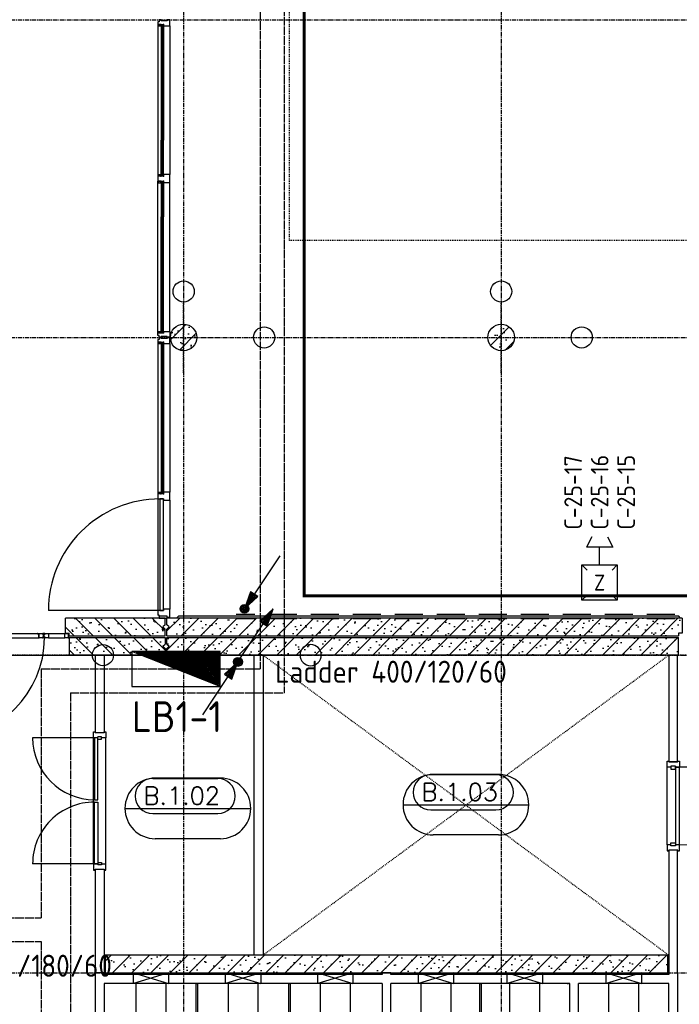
# Model space of a CAD drawing. Extents: x 0 to 1189, y 0 to 841.
# Tile 20 of 33: x 606 to 681, y 285 to 396. Entities that reach past the tile are written whole.
import ezdxf
from ezdxf.enums import TextEntityAlignment as Align

# ---------------------------------------------------------------- set-up
doc = ezdxf.new("R2010")
doc.units = 0
doc.header["$PDSIZE"] = 2
for name, pattern in [('AUSGEZOGEN', [0]), ('B0304', [6, 5, -0.5, 0, -0.5]), ('B0702', [1.171875, 0.78125, -0.390625]), ('DASHDOT', [25.4, 12.7, -6.35, 0, -6.35]), ('DASHEDX2', [1.5, 1, -0.5]), ('E0001', [1, 1, 0]), ('E0003', [4.7625, 3.175, -1.5875])]:
    doc.linetypes.add(name, pattern=pattern)
doc.layers.get('0').update_dxf_attribs({"linetype": 'CONTINUOUS'})
for name, color, linetype in [('AB$1A---_ATTRIB', 9, 'CONTINUOUS'), ('AL$1A---_ALGEMEEN', 9, 'CONTINUOUS'), ('EB63----_OMS', 1, 'CONTINUOUS'), ('EL63----_LICHTINST', 2, 'CONTINUOUS'), ('ET6130--_KANALISATIE', 7, 'CONTINUOUS'), ('GOTEN', 3, 'CONTINUOUS'), ('STRAMIEN', 1, 'CONTINUOUS'), ('VITELCODERING', 1, 'CONTINUOUS'), ('VITELDATA', 2, 'CONTINUOUS')]:
    doc.layers.add(name, color=color, linetype=linetype)
doc.styles.add('ISO', font='ISO')
doc.styles.add('ROMANS', font='romans.shx', dxfattribs={"height": 300})
doc.styles.add('ROMANSCURSIEF', font='romans.shx', dxfattribs={"oblique": 15, "height": 300})
doc.styles.get("Standard").update_dxf_attribs({"font": 'ISO'})
pattern_1 = [(225, (0, 0), (108.6116, -108.6116), []), (197, (0, 0), (-41.26, -127.7242), [0, -130.56, -73.92, 0, -107.52]), (228, (0, 0), (29.465, -129.875), [0, -129.28, 0, -131.84, 0, -106.24]), (251, (0, 0), (76.6585, -107.621), [0, -128, 0, -768, -105.28])]

# ---------------------------------------------------------------- blocks, each defined once
blk = doc.blocks.new('-954P1-KHIC')
at = {"layer": 'AL$1A---_ALGEMEEN', "ltscale": 2}
for p, q in [((-139, -1033.2), (-139, -966.2)), ((-139, -966.2), (-90, -966.2)), ((-49, -966.2), (0, -966.2)), ((0, -966.2), (0, -1033.2)), ((-120.5, -1033.2), (-139, -1033.2)), ((-18.5, -1023.2), (-120.5, -1023.2)), ((-120.5, -1023.2), (-120.5, -1033.2)), ((-18.5, -1033.2), (-18.5, -1023.2)), ((0, -1033.2), (-18.5, -1033.2))]:
    blk.add_line(p, q, dxfattribs=at)
at = {"layer": 'AL$1A---_ALGEMEEN'}
for p, q in [((-49, -949.2), (-90, -949.2)), ((-90, -949.2), (-90, -975.2)), ((-90, -975.2), (-49, -975.2)), ((-49, -949.2), (-49, -975.2))]:
    blk.add_line(p, q, dxfattribs=at)
blk = doc.blocks.new('-P1KHI25')
at = {"layer": 'AL$1A---_ALGEMEEN', "color": 15, "ltscale": 2}
for p, q in [((1525.5, 0), (92.5, 0)), ((1525.5, -139), (92.5, -139))]:
    blk.add_line(p, q, dxfattribs=at)
at = {"layer": 'AL$1A---_ALGEMEEN', "ltscale": 2}
for p, q in [((94.5, -130), (94.5, -831)), ((1523.5, -130), (1523.5, -831))]:
    blk.add_line(p, q, dxfattribs=at)
at = {"layer": 'AL$1A---_ALGEMEEN', "color": 15}
for points in [[(795.5, -130), (795.5, -91), (94.5, -91), (94.5, -130)], [(822.5, -130), (822.5, -91), (1523.5, -91), (1523.5, -130)]]:
    blk.add_lwpolyline(points, close=True, dxfattribs=at)
at = {"layer": 'AL$1A---_ALGEMEEN', "ltscale": 2}
for centre, start, end in [((94.5, -130), 270, 0), ((1523.5, -130), 180, 270)]:
    blk.add_arc(centre, 701, start, end, dxfattribs=at)
at = {"layer": 'AL$1A---_ALGEMEEN', "color": 15, "ltscale": 2, "rotation": 270}
blk.add_blockref('-954P1-KHIC', (1058.7, -139), dxfattribs=at)
at = {"layer": 'AL$1A---_ALGEMEEN', "color": 15, "ltscale": 2, "xscale": -1, "rotation": 89.99999999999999}
blk.add_blockref('-954P1-KHIC', (559.3, -139), dxfattribs=at)
blk = doc.blocks.new('H100017-_871429120740')
at = {"layer": 'AL$1A---_ALGEMEEN'}
for p, q in [((-18, -101), (20, -101)), ((1, -120), (1, -82))]:
    blk.add_line(p, q, dxfattribs=at)
blk.add_lwpolyline([(-300, -430), (-300, 0), (300, 0), (300, -430)], close=True, dxfattribs=at)
blk = doc.blocks.new('-954JH003')
at = {"layer": 'AL$1A---_ALGEMEEN'}
for p, q in [((200, 120), (-200, 0)), ((-200, 120), (200, 0))]:
    blk.add_line(p, q, dxfattribs=at)
blk.add_lwpolyline([(200, 120), (200, 0), (-200, 0), (-200, 120)], close=True, dxfattribs=at)
blk.add_lwpolyline([(168, 0), (168, -452), (-168, -452), (-168, 0)], dxfattribs=at)
blk = doc.blocks.new('-954P-KOZ2')
at = {"layer": 'AL$1A---_ALGEMEEN', "ltscale": 2}
blk.add_line((15, 0), (615, 0), dxfattribs=at)
at = {"layer": 'AL$1A---_ALGEMEEN', "color": 15, "ltscale": 2}
blk.add_lwpolyline([(0, 0), (0, -600), (15, -600), (15, 0)], close=True, dxfattribs=at)
at = {"layer": 'AL$1A---_ALGEMEEN', "ltscale": 2}
blk.add_arc((15, 0), 600, 270, 0, dxfattribs=at)
blk = doc.blocks.new('H100005-_871429120740')
at = {"layer": 'AL$1A---_ALGEMEEN'}
blk.add_lwpolyline([(-170, 0), (170, 0), (0, -360)], close=True, dxfattribs=at)
blk = doc.blocks.new('H100013-_871429120740')
at = {"layer": 'AL$1A---_ALGEMEEN'}
for p, q in [((-18, -101), (20, -101)), ((1, -82), (1, -120))]:
    blk.add_line(p, q, dxfattribs=at)
blk.add_lwpolyline([(-175, 0), (-175, -330), (175, -330), (175, 0)], close=True, dxfattribs=at)
blk = doc.blocks.new('-954P-TOILETB')
at = {"layer": 'AL$1A---_ALGEMEEN', "linetype": 'DASHEDX2', "ltscale": 5}
for p, q in [((-2700, 3800), (1900, 7200)), ((-2700, 7200), (1900, 3800))]:
    blk.add_line(p, q, dxfattribs=at)
at = {"layer": 'AL$1A---_ALGEMEEN', "ltscale": 2}
for p, q in [((2000, 7200), (1900, 7200)), ((1900, 7200), (1900, 5991)), ((2000, 5991), (2000, 7200)), ((1900, 5991), (2000, 5991)), ((1900, 4992), (1900, 3580)), ((1900, 4992), (2000, 4992)), ((2000, 3600), (2000, 4992)), ((-4600, -1275), (-4600, 3600)), ((-4500, 3600), (-4500, 3580)), ((-1350, 3580), (-4500, 3580)), ((-1350, 3600), (-1350, 3580)), ((-1250, 3600), (-1350, 3600)), ((-1250, 3580), (-1250, 3600)), ((1900, 3580), (-1250, 3580)), ((1900, 3580), (1900, 3600)), ((2000, 3600), (2000, 2914)), ((-4500, 3480), (-4500, -1175)), ((-1350, 3480), (-1350, 220)), ((-1250, 220), (-1250, 3480)), ((778.2, 3480), (-1250, 3480)), ((748.29, 3480), (763.29, 3480)), ((763.29, 3480), (748.29, 3480)), ((778.2, 1645), (778.2, 3480)), ((878.2, 1745), (878.2, 3480)), ((1900, 3480), (878.2, 3480)), ((1900, 2914), (1900, 3480)), ((1900, 2914), (2000, 2914)), ((1900, 2134.8), (2000, 2134.8)), ((1900, 1745), (1900, 2134.8)), ((2000, 2134.8), (2000, -1275)), ((1900, 1745), (878.2, 1745)), ((1900, 1645), (778.2, 1645)), ((1900, -1175), (1900, 1645)), ((-2800, 220), (-1350, 220)), ((-2800, 220), (-2800, -100)), ((-2500, 120), (-100, 120)), ((-2500, 120), (-2500, -100)), ((-1250, 220), (200, 220)), ((-100, 120), (-100, -100)), ((200, 220), (200, -100)), ((-2800, -100), (-2500, -100)), ((-100, -100), (200, -100)), ((-4500, -1175), (-3840, -1175)), ((-3840, -1275), (-3840, -1175)), ((-3390, -1275), (-3390, -1175)), ((-3390, -1175), (-1964, -1175)), ((-1964, -1175), (-1964, -1275)), ((-636, -1275), (-636, -1175)), ((-636, -1175), (790, -1175)), ((790, -1175), (790, -1275)), ((790, -1275), (790, -1175)), ((1240, -1175), (1240, -1275)), ((1240, -1175), (1900, -1175)), ((1240, -1275), (1240, -1175)), ((-3840, -1275), (-4600, -1275)), ((-1964, -1275), (-3390, -1275)), ((790, -1275), (-636, -1275)), ((2000, -1275), (1240, -1275))]:
    blk.add_line(p, q, dxfattribs=at)
at = {"layer": 'AL$1A---_ALGEMEEN', "color": 15, "ltscale": 2}
for p, q in [((530.79, 2127.5), (778.2, 2127.5)), ((778.2, 2127.5), (778.2, 2112.5)), ((778.2, 2112.5), (530.79, 2112.5)), ((-3810, -1175), (-3840, -1175)), ((-3810, -1185), (-3800, -1185)), ((-3800, -1245), (-3800, -1185)), ((-3630, -1185), (-3630, -1245)), ((-3630, -1185), (-3620, -1185)), ((-3600, -1185), (-3610, -1185)), ((-3600, -1185), (-3600, -1245)), ((-3420, -1185), (-3430, -1185)), ((-3430, -1245), (-3430, -1185)), ((-3420, -1175), (-3390, -1175)), ((820, -1175), (790, -1175)), ((820, -1185), (830, -1185)), ((830, -1245), (830, -1185)), ((1000, -1185), (1010, -1185)), ((1000, -1185), (1000, -1245)), ((1030, -1185), (1020, -1185)), ((1030, -1185), (1030, -1245)), ((1200, -1245), (1200, -1185)), ((1210, -1185), (1200, -1185)), ((1210, -1175), (1240, -1175)), ((-3810, -1255), (-3840, -1255)), ((-3810, -1245), (-3800, -1245)), ((-3630, -1245), (-3620, -1245)), ((-3600, -1245), (-3610, -1245)), ((-3420, -1245), (-3430, -1245)), ((-3420, -1255), (-3390, -1255)), ((820, -1255), (790, -1255)), ((820, -1245), (830, -1245)), ((1000, -1245), (1010, -1245)), ((1030, -1245), (1020, -1245)), ((1210, -1245), (1200, -1245)), ((1210, -1255), (1240, -1255))]:
    blk.add_line(p, q, dxfattribs=at)
at = {"layer": 'AL$1A---_ALGEMEEN', "ltscale": 2}
for points in [[(-2800, 3800), (-2800, 7200), (-2700, 7200), (-2700, 3800)], [(-1350, 3480), (-4500, 3480)]]:
    blk.add_lwpolyline(points, dxfattribs=at)
at = {"layer": 'AL$1A---_ALGEMEEN', "color": 15, "ltscale": 2}
for points in [[(-3442.5, 3480), (-3442.5, 2127.5), (-3225, 2127.5), (-3225, 2112.5), (-3678.75, 2112.5), (-3678.75, 2127.5), (-3457.5, 2127.5), (-3457.5, 3480), (-3442.5, 3480), (-3457.5, 3480)], [(-2392.5, 3480), (-2392.5, 2127.5), (-2171.25, 2127.5), (-2171.25, 2112.5), (-2625, 2112.5), (-2625, 2127.5), (-2407.5, 2127.5), (-2407.5, 3480), (-2392.5, 3480), (-2407.5, 3480)], [(-228.4, 3480), (-228.4, 2127.5), (-10.9, 2127.5), (-10.9, 2112.5), (-464.65, 2112.5), (-464.65, 2127.5), (-243.4, 2127.5), (-243.4, 3480), (-228.4, 3480), (-243.4, 3480)], [(-3810, -1175), (-3620, -1175), (-3620, -1185)], [(-3810, -1185), (-3810, -1175)], [(-3420, -1175), (-3610, -1175), (-3610, -1185)], [(-3420, -1185), (-3420, -1175)], [(820, -1185), (820, -1175)], [(820, -1175), (1010, -1175), (1010, -1185)], [(1210, -1175), (1020, -1175), (1020, -1185)], [(1210, -1185), (1210, -1175)], [(-3620, -1245), (-3620, -1255), (-3810, -1255), (-3810, -1245)], [(-3610, -1245), (-3610, -1255), (-3420, -1255), (-3420, -1245)], [(1010, -1245), (1010, -1255), (820, -1255), (820, -1245)], [(1020, -1245), (1020, -1255), (1210, -1255), (1210, -1245)]]:
    blk.add_lwpolyline(points, dxfattribs=at)
for points in [[(-4500, 2127.5), (-4278.75, 2127.5), (-4278.75, 2112.5), (-4500, 2112.5)], [(-1350, 2127.5), (-1571.25, 2127.5), (-1571.25, 2112.5), (-1350, 2112.5)], [(-1250, 2127.5), (-1024.75, 2127.5), (-1024.75, 2112.5), (-1250, 2112.5)], [(-555, 235), (-555, 675), (-570, 675), (-570, 235)], [(125, 235), (125, 675), (110, 675), (110, 235)]]:
    blk.add_lwpolyline(points, close=True, dxfattribs=at)
at = {"layer": 'AL$1A---_ALGEMEEN', "ltscale": 2}
for p in [(-3970, 3480), (-2925, 3480), (-1880, 3480), (-739.2, 3480), (267.4, 3480), (1389.1, 3480)]:
    blk.add_blockref('-954JH003', p, dxfattribs=at)
at = {"layer": 'AL$1A---_ALGEMEEN', "color": 15, "ltscale": 2, "xscale": -1, "rotation": 270}
for p in [(-3678.75, 2112.5), (-2625, 2112.5), (-1571.25, 2112.5), (-464.65, 2112.5), (589.1, 2112.5)]:
    blk.add_blockref('-954P-KOZ2', p, dxfattribs=at)
at = {"layer": 'AL$1A---_ALGEMEEN', "ltscale": 2}
for name, p, rotation in [('H100013-_871429120740', (1389.1, 1760), 180), ('H100017-_871429120740', (-4485, 1230), 90), ('H100017-_871429120740', (-4485, 480), 90), ('H100005-_871429120740', (-922.5, 235), 180)]:
    blk.add_blockref(name, p, dxfattribs=dict(at, rotation=rotation))
at = {"layer": 'AL$1A---_ALGEMEEN', "ltscale": 2, "xscale": -1}
for name, p, rotation in [('H100017-_871429120740', (1885, 1230), 270), ('H100017-_871429120740', (1885, 480), 270), ('H100005-_871429120740', (-237.5, 235), 180)]:
    blk.add_blockref(name, p, dxfattribs=dict(at, rotation=rotation))
blk = doc.blocks.new('-GLASA')
at = {"layer": 'AL$1A---_ALGEMEEN', "color": 15, "ltscale": 2}
for p, q in [((5, 27), (407, 27)), ((5, 27), (5, 3)), ((5, 22), (407, 22)), ((5, 7), (407, 7)), ((5, 3), (407, 3)), ((13, 22), (13, 7))]:
    blk.add_line(p, q, dxfattribs=at)
at = {"layer": 'AL$1A---_ALGEMEEN', "color": 15}
for p, q in [((17, 30), (21, 27)), ((17, 0), (21, 3))]:
    blk.add_line(p, q, dxfattribs=at)
at = {"layer": 'AL$1A---_ALGEMEEN', "color": 15, "ltscale": 2}
blk.add_lwpolyline([(5, 3), (0, 3), (5, 27), (0, 27), (5, 3)], dxfattribs=at)
at = {"layer": 'AL$1A---_ALGEMEEN'}
for p in [(0, 30), (0, 0)]:
    blk.add_point(p, dxfattribs=at)
blk = doc.blocks.new('-P1KHI32')
at = {"layer": 'AL$1A---_ALGEMEEN', "ltscale": 2}
for p, q in [((69, -155), (2, -155)), ((2, -155), (2, -185)), ((2, -185), (11, -185)), ((11, -185), (11, -254)), ((69, -227), (69, -155)), ((1845, -155), (1755, -155)), ((1755, -155), (1755, -185)), ((1755, -185), (1755, -227)), ((1845, -227), (1845, -155)), ((3531, -227), (3531, -155)), ((3531, -155), (3598, -155)), ((3598, -185), (3589, -185)), ((3589, -185), (3589, -254)), ((3598, -155), (3598, -185)), ((11, -254), (2, -254)), ((2, -254), (2, -279)), ((2, -279), (22, -279)), ((22, -279), (22, -294)), ((22, -294), (52, -294)), ((52, -227), (69, -227)), ((52, -294), (52, -227)), ((1755, -227), (1772, -227)), ((1772, -227), (1772, -294)), ((1772, -294), (1798, -294)), ((1798, -294), (1798, -294)), ((1798, -294), (1828, -294)), ((1828, -227), (1845, -227)), ((1828, -294), (1828, -227)), ((3548, -227), (3531, -227)), ((3548, -294), (3548, -227)), ((3578, -294), (3548, -294)), ((3598, -279), (3578, -279)), ((3578, -279), (3578, -294)), ((3589, -254), (3598, -254)), ((3598, -254), (3598, -279))]:
    blk.add_line(p, q, dxfattribs=at)
at = {"layer": 'AL$1A---_ALGEMEEN', "color": 15, "ltscale": 2}
for p, q in [((69, -155), (1755, -155)), ((3531, -155), (1845, -155)), ((52, -294), (1772, -294)), ((432, -230), (1365, -230)), ((432, -235), (1365, -235)), ((432, -250), (1365, -250)), ((432, -254), (1365, -254)), ((3548, -294), (1828, -294)), ((3168, -230), (2235, -230)), ((3168, -235), (2235, -235)), ((3168, -250), (2235, -250)), ((3168, -254), (2235, -254))]:
    blk.add_line(p, q, dxfattribs=at)
at = {"layer": 'AL$1A---_ALGEMEEN'}
for points in [[(52, -284), (69, -284), (69, -257), (52, -257)], [(1772, -284), (1755, -284), (1755, -257), (1772, -257)], [(1830, -284), (1847, -284), (1847, -257), (1830, -257)], [(3548, -284), (3531, -284), (3531, -257), (3548, -257)]]:
    blk.add_lwpolyline(points, close=True, dxfattribs=at)
at = {"layer": 'AL$1A---_ALGEMEEN', "ltscale": 2}
for p in [(52, -257), (1828, -257)]:
    blk.add_blockref('-GLASA', p, dxfattribs=at)
at = {"layer": 'AL$1A---_ALGEMEEN', "ltscale": 2, "xscale": -1}
for p in [(1772, -257), (3548, -257)]:
    blk.add_blockref('-GLASA', p, dxfattribs=at)
blk = doc.blocks.new('-90X136X')
at = {"layer": 'AL$1A---_ALGEMEEN', "ltscale": 2}
for p, q in [((-90, 0), (-90, -30)), ((0, 0), (-90, 0)), ((0, -30), (0, 0)), ((-90, -30), (-90, -72)), ((-90, -72), (-73, -72)), ((-73, -72), (-73, -139)), ((-73, -139), (-47, -139)), ((-47, -139), (-20, -139))]:
    blk.add_line(p, q, dxfattribs=at)
blk.add_lwpolyline([(0, -30), (-9, -30), (-9, -124), (-20, -124), (-20, -139)], dxfattribs=at)
blk = doc.blocks.new('-P1KHI31')
at = {"layer": 'AL$1A---_ALGEMEEN', "ltscale": 2}
for p, q in [((69, -155), (2, -155)), ((2, -155), (2, -185)), ((2, -185), (11, -185)), ((11, -185), (11, -254)), ((69, -227), (69, -155)), ((1844.5, -155), (1754.5, -155)), ((1754.5, -155), (1754.5, -185)), ((1754.5, -185), (1754.5, -227)), ((1844.5, -227), (1844.5, -155)), ((11, -254), (2, -254)), ((2, -254), (2, -279)), ((2, -279), (22, -279)), ((22, -279), (22, -294)), ((22, -294), (52, -294)), ((52, -227), (69, -227)), ((52, -294), (52, -227)), ((1754.5, -227), (1771.5, -227)), ((1771.5, -227), (1771.5, -294)), ((1771.5, -294), (1797.5, -294)), ((1797.5, -294), (1827.5, -294)), ((1797.5, -294), (1797.5, -294)), ((1827.5, -294), (1827.5, -227)), ((1827.5, -227), (1844.5, -227)), ((3094, -269), (3094, -1533)), ((3122, -294), (3122, -294))]:
    blk.add_line(p, q, dxfattribs=at)
at = {"layer": 'AL$1A---_ALGEMEEN', "color": 15, "ltscale": 2}
for p, q in [((69, -155), (1754.5, -155)), ((1844.5, -155), (3079, -155)), ((52, -294), (3096, -294)), ((57, -230), (1766.5, -230)), ((57, -230), (57, -254)), ((57, -235), (1766.5, -235)), ((57, -250), (1766.5, -250)), ((57, -254), (1766.5, -254)), ((65, -235), (65, -250)), ((1758.5, -235), (1758.5, -250)), ((1766.5, -230), (1766.5, -254))]:
    blk.add_line(p, q, dxfattribs=at)
at = {"layer": 'AL$1A---_ALGEMEEN', "color": 15}
for p, q in [((69, -227), (73.2, -230)), ((69, -257), (73.2, -254)), ((1754.5, -227), (1750.3, -230)), ((1754.5, -257), (1750.3, -254))]:
    blk.add_line(p, q, dxfattribs=at)
at = {"layer": 'AL$1A---_ALGEMEEN', "color": 15, "ltscale": 2}
for points in [[(57, -254), (52, -254), (57, -230), (52, -230), (57, -254)], [(1766.5, -254), (1771.5, -254), (1766.5, -230), (1771.5, -230), (1766.5, -254)]]:
    blk.add_lwpolyline(points, dxfattribs=at)
at = {"layer": 'AL$1A---_ALGEMEEN'}
for points in [[(52, -284), (69, -284), (69, -257), (52, -257)], [(1771.5, -284), (1754.5, -284), (1754.5, -257), (1771.5, -257)]]:
    blk.add_lwpolyline(points, close=True, dxfattribs=at)
at = {"layer": 'AL$1A---_ALGEMEEN', "ltscale": 2}
blk.add_lwpolyline([(1830, -229), (1830, -269), (3094, -269), (3094, -229)], close=True, dxfattribs=at)
blk.add_arc((3094, -269), 1264, 180, 270, dxfattribs=at)
at = {"layer": 'AL$1A---_ALGEMEEN'}
for p in [(52, -227), (52, -257), (1771.5, -227), (1771.5, -257)]:
    blk.add_point(p, dxfattribs=at)
at = {"layer": 'AL$1A---_ALGEMEEN', "ltscale": 2}
blk.add_blockref('-90X136X', (3169, -155), dxfattribs=at)
blk = doc.blocks.new('-P1KHI02')
at = {"layer": 'AL$1A---_ALGEMEEN', "ltscale": 2}
for p, q in [((20, 876), (20, -3)), ((-49, -18.5), (-49, 0)), ((-49, 0), (18, 0)), ((18, 0), (18, -43)), ((968, 0), (901, 0)), ((901, 0), (901, -43)), ((968, -18.5), (968, 0)), ((-49, -18.5), (-40, -18.5)), ((-40, -18.5), (-40, -120.5)), ((9, -43), (9, -96)), ((9, -43), (18, -43)), ((9, -96), (18, -96)), ((18, -96), (18, -139)), ((910, -43), (901, -43)), ((910, -96), (901, -96)), ((901, -96), (901, -139)), ((910, -43), (910, -96)), ((968, -18.5), (959, -18.5)), ((959, -18.5), (959, -120.5)), ((-49, -120.5), (-40, -120.5)), ((18, -139), (-49, -139)), ((901, -139), (968, -139)), ((968, -120.5), (959, -120.5))]:
    blk.add_line(p, q, dxfattribs=at)
at = {"layer": 'AL$1A---_ALGEMEEN', "color": 15, "ltscale": 2}
for p, q in [((901, 0), (18, 0)), ((901, -139), (18, -139))]:
    blk.add_line(p, q, dxfattribs=at)
at = {"layer": 'AL$1A---_ALGEMEEN'}
for points in [[(43, -43), (9, -43), (9, -96), (43, -96)], [(876, -43), (910, -43), (910, -96), (876, -96)]]:
    blk.add_lwpolyline(points, close=True, dxfattribs=at)
at = {"layer": 'AL$1A---_ALGEMEEN', "color": 15}
blk.add_lwpolyline([(899, -3), (899, -42), (20, -42), (20, -3)], close=True, dxfattribs=at)
at = {"layer": 'AL$1A---_ALGEMEEN', "ltscale": 2}
for points in [[(-49, -139), (-49, -120.5)], [(968, -139), (968, -120.5)]]:
    blk.add_lwpolyline(points, dxfattribs=at)
blk.add_arc((20, -3), 879, 0.19555, 90, dxfattribs=at)
blk = doc.blocks.new('01564')
at = {"layer": 'AL$1A---_ALGEMEEN', "color": 15, "linetype": 'AUSGEZOGEN'}
for p, q in [((0, 1.5), (0, 48.5)), ((1.5, 50), (38.5, 50)), ((1.5, 1.5), (1.5, 48.5)), ((1.5, 48.5), (38.5, 48.5)), ((40, 1.5), (1.5, 1.5)), ((58.5, 0), (1.5, 0)), ((38.5, 48.5), (38.5, 3)), ((40, 48.5), (40, 3)), ((40, 3), (58.5, 3)), ((58.5, 1.5), (40, 1.5))]:
    blk.add_line(p, q, dxfattribs=at)
for centre, start, end in [((1.5, 48.5), 90, 180), ((1.5, 1.5), 180, 270), ((38.5, 48.5), 0, 90), ((40, 3), 180, 270), ((58.5, 1.5), 0, 90), ((58.5, 1.5), 270, 0)]:
    blk.add_arc(centre, 1.5, start, end, dxfattribs=at)
blk = doc.blocks.new('30114')
at = {"layer": 'AL$1A---_ALGEMEEN', "color": 15, "linetype": 'AUSGEZOGEN'}
for p, q in [((-18.5, 3), (0, 3)), ((0, 1.5), (-18.5, 1.5)), ((0, 0), (-18.5, 0)), ((0, 21.22636), (0, 48.5)), ((0, 3), (0, 21.22636)), ((42, 1.5), (0, 1.5)), ((61.5, 0), (0, 0)), ((1.5, 50), (38.5, 50)), ((1.5, 21.22636), (1.5, 48.5)), ((1.5, 48.5), (38.5, 48.5)), ((1.5, 3), (1.5, 21.22636)), ((38.5, 48.5), (38.5, 43)), ((40, 48.5), (40, 43)), ((40, 43), (48.5, 43)), ((40, 41.5), (48.5, 41.5)), ((48.5, 8.5), (42, 8.5)), ((48.5, 7), (42, 7)), ((42, 3), (61.5, 3)), ((42, 1.5), (61.5, 1.5)), ((48.5, 41.5), (48.5, 21.22636)), ((48.5, 21.22636), (48.5, 8.5)), ((50, 41.5), (50, 21.22636)), ((50, 21.22636), (50, 8.5))]:
    blk.add_line(p, q, dxfattribs=at)
for centre, radius, start, end in [((-18.5, 1.5), 1.5, 90, 180), ((-18.5, 1.5), 1.5, 180, 270), ((1.5, 48.5), 1.5, 90, 180), ((0, 3), 1.5, 270, 0), ((38.5, 48.5), 1.5, 0, 90), ((40, 43), 1.5, 180, 270), ((42, 5), 3.5, 90, 180), ((42, 5), 3.5, 180, 270), ((42, 5), 2, 90, 180), ((42, 5), 2, 180, 270), ((48.5, 41.5), 1.5, 0, 90), ((48.5, 8.5), 1.5, 270, 0), ((61.5, 1.5), 1.5, 0, 90), ((61.5, 1.5), 1.5, 270, 0)]:
    blk.add_arc(centre, radius, start, end, dxfattribs=at)
blk = doc.blocks.new('30416')
at = {"layer": 'AL$1A---_ALGEMEEN', "color": 15, "linetype": 'AUSGEZOGEN'}
for p, q in [((-21.50002, 50), (9.86174, 50.00002)), ((-21.50002, 48.5), (-2.000015, 48.5)), ((-2.000015, 47), (-21.50002, 47)), ((-10, 31.0621), (-10, 41.5)), ((-10, 8.5), (-10, 31.0621)), ((-8.5, 43), (-2, 43)), ((-8.5, 41.5), (-2, 41.5)), ((-8.5, 31.0621), (-8.5, 41.5)), ((-8.5, 8.5), (-8.5, 31.0621)), ((0, 8.5), (-8.5, 8.5)), ((0, 7), (-8.5, 7)), ((-2.000015, 48.5), (9.86174, 48.5)), ((0, 1.5), (0, 7)), ((1.5, 1.5), (1.5, 7)), ((9.861786, 1.5), (1.5, 1.5)), ((9.861786, 0), (1.5, 0)), ((40, 1.500015), (9.861755, 1.5)), ((9.861786, 50), (38.5, 50.00002)), ((9.861786, 48.5), (38.5, 48.50002)), ((58.50002, 0.000015), (9.861786, 0)), ((38.5, 48.5), (38.5, 31.0621)), ((38.5, 31.06212), (38.5, 3.000015)), ((40, 48.5), (40, 31.0621)), ((40, 31.06212), (40, 3.000015)), ((40, 3.000015), (58.5, 3.000015)), ((58.50002, 1.500015), (40, 1.500015))]:
    blk.add_line(p, q, dxfattribs=at)
for centre, radius, start, end in [((-21.50002, 48.5), 1.5, 90, 180), ((-21.50002, 48.5), 1.5, 180, 270), ((-8.5, 41.5), 1.5, 90, 180), ((-8.5, 8.5), 1.5, 180, 270), ((-2.000015, 45), 3.5, 0, 90.00001), ((-2.000015, 45), 2, 0, 90.00001), ((-2.000015, 45), 3.5, 270, 0), ((-2.000015, 45), 2, 270, 0), ((0, 7), 1.5, 0, 90), ((1.5, 1.5), 1.5, 180, 270), ((38.5, 48.5), 1.5, 0, 90.00001), ((40, 3.000015), 1.5, 180, 270), ((58.50002, 1.500015), 1.5, 0, 90.00001), ((58.50002, 1.500015), 1.5, 270, 0)]:
    blk.add_arc(centre, radius, start, end, dxfattribs=at)
blk = doc.blocks.new('-954P1-KSI03')
at = {"layer": 'AL$1A---_ALGEMEEN', "color": 15, "ltscale": 2}
for p, q in [((236.5, -55), (48.5, -55)), ((216.5, -5), (68.5, -5)), ((341.5, -55.00002), (1354.5, -55.00002)), ((361.50002, -5.000015), (1334.49998, -5.000015)), ((1459.5, -55), (1647.5, -55)), ((1479.5, -5), (1627.5, -5))]:
    blk.add_line(p, q, dxfattribs=at)
at = {"layer": 'AL$1A---_ALGEMEEN', "ltscale": 2}
blk.add_line((281.49998, -1188.00004), (281.49998, -55), dxfattribs=at)
blk.add_arc((281.49998, -55), 1133.00004, 270, 0, dxfattribs=at)
at = {"layer": 'AL$1A---_ALGEMEEN', "ltscale": 2, "xscale": -1, "rotation": 180}
for name, p in [('01564', (10, -5)), ('30114', (235, -5))]:
    blk.add_blockref(name, p, dxfattribs=at)
at = {"layer": 'AL$1A---_ALGEMEEN', "color": 15, "ltscale": 2, "xscale": -1, "rotation": 180}
blk.add_blockref('30416', (303, -5), dxfattribs=at)
at = {"layer": 'AL$1A---_ALGEMEEN', "ltscale": 2, "rotation": 180}
for name, p in [('30416', (1393, -5)), ('30114', (1461, -5)), ('01564', (1686, -5))]:
    blk.add_blockref(name, p, dxfattribs=at)
blk = doc.blocks.new('-P224')
at = {"layer": 'AL$1A---_ALGEMEEN', "ltscale": 2}
h = blk.add_hatch(dxfattribs=at)
h.set_pattern_fill('PREFB', color=256, scale=8, angle=180, style=0)
h.set_pattern_definition(pattern_1)
h.paths.add_polyline_path([(1890, 200), (-4490, 200), (-4490, 0), (1890, 0)])
at = {"layer": 'AL$1A---_ALGEMEEN', "color": 15, "linetype": 'Continuous'}
for p, q in [((1890, 200), (-4490, 200)), ((-4490, 200), (-4490, 0)), ((1890, 0), (1890, 200)), ((-4490, 0), (1890, 0))]:
    blk.add_line(p, q, dxfattribs=at)
at = {"layer": 'AL$1A---_ALGEMEEN', "linetype": 'DASHDOT', "ltscale": 0.5}
blk.add_line((-5259, 0), (2894, 0), dxfattribs=at)
at = {"layer": 'AL$1A---_ALGEMEEN', "linetype": 'Continuous', "ltscale": 2}
blk.add_circle((3014, 0), 120, dxfattribs=at)
for p in [(-3600, 0), (0, 0)]:
    blk.add_point(p, dxfattribs=at)
blk = doc.blocks.new('-P210')
at = {"layer": 'AL$1A---_ALGEMEEN', "ltscale": 2}
h = blk.add_hatch(dxfattribs=at)
h.set_pattern_fill('PREFB', color=256, scale=8, angle=180, style=0)
h.set_pattern_definition(pattern_1)
h.paths.add_polyline_path([(2010, 200), (-3790, 200), (-3790, 125), (-3765, 100), (-3790, 75), (-3790, 0), (2010, 0)])
at = {"layer": 'AL$1A---_ALGEMEEN', "color": 15, "linetype": 'Continuous'}
for p, q in [((-3790, 200), (2010, 200)), ((-3790, 125), (-3790, 200)), ((-3790, 125), (-3765, 100)), ((2010, 0), (2010, 200)), ((-3765, 100), (-3790, 75)), ((-3790, 0), (-3790, 75)), ((2010, 0), (-3790, 0))]:
    blk.add_line(p, q, dxfattribs=at)
at = {"layer": 'AL$1A---_ALGEMEEN', "linetype": 'DASHDOT', "ltscale": 0.5}
blk.add_line((-4078, 0), (3646, 0), dxfattribs=at)
at = {"layer": 'AL$1A---_ALGEMEEN', "linetype": 'Continuous', "ltscale": 2}
blk.add_circle((3766, 0), 120, dxfattribs=at)
for p in [(-3600, 0), (0, 0)]:
    blk.add_point(p, dxfattribs=at)
blk = doc.blocks.new('-P209')
at = {"layer": 'AL$1A---_ALGEMEEN', "ltscale": 2}
h = blk.add_hatch(dxfattribs=at)
h.set_pattern_fill('PREFB', color=256, scale=8, angle=180, style=0)
h.set_pattern_definition(pattern_1)
h.paths.add_polyline_path([(3790, -295), (3790, -220), (-2010, -220), (-2010, -250), (-2053, -250), (-2053, -420), (3790, -420), (3790, -345), (3765, -320)])
at = {"layer": 'AL$1A---_ALGEMEEN', "linetype": 'DASHDOT', "ltscale": 0.5}
blk.add_line((-4535, 0), (4395, 0), dxfattribs=at)
at = {"layer": 'AL$1A---_ALGEMEEN', "color": 15, "linetype": 'Continuous'}
for p, q in [((3790, -220), (-2010, -220)), ((-2010, -250), (-2010, -220)), ((3790, -220), (3790, -295)), ((-2053, -420), (-2053, -250)), ((-2053, -250), (-2010, -250)), ((3790, -295), (3765, -320)), ((3765, -320), (3790, -345)), ((-2053, -420), (3790, -420)), ((3790, -345), (3790, -420))]:
    blk.add_line(p, q, dxfattribs=at)
at = {"layer": 'AL$1A---_ALGEMEEN'}
for p, q in [((-2033, -420), (-2013, -440)), ((-2013, -440), (3660, -440)), ((3680, -420), (3660, -440))]:
    blk.add_line(p, q, dxfattribs=at)
at = {"layer": 'AL$1A---_ALGEMEEN', "linetype": 'Continuous', "ltscale": 2}
blk.add_circle((4515, 0), 120, dxfattribs=at)
for p in [(0, 0), (3600, 0)]:
    blk.add_point(p, dxfattribs=at)
blk = doc.blocks.new('-P153')
at = {"layer": 'AL$1A---_ALGEMEEN', "ltscale": 2}
h = blk.add_hatch(dxfattribs=at)
h.set_pattern_fill('PREFB', color=256, scale=8, angle=180, style=0)
h.set_pattern_definition(pattern_1)
h.paths.add_polyline_path([(-2303, 0), (-2303, 200), (-3390, 200), (-3390, 125), (-3365, 100), (-3390, 75), (-3390, 0)])
h.paths.add_polyline_path([(-607, 200), (-607, 0), (-135, 0), (-110, 25), (-85, 0), (-10, 0), (-10, 75), (-35, 100), (-10, 125), (-10, 200)])
at = {"layer": 'AL$1A---_ALGEMEEN', "color": 15, "linetype": 'Continuous'}
for p, q in [((-2303, 200), (-3390, 200)), ((-3390, 200), (-3390, 125)), ((-3365, 100), (-3390, 125)), ((-2303, 200), (-2303, 0)), ((-607, 200), (-607, 0)), ((-607, 200), (-10, 200)), ((-10, 125), (-35, 100)), ((-10, 200), (-10, 125)), ((-3390, 75), (-3365, 100)), ((-3390, 75), (-3390, 0)), ((-3390, 0), (-2303, 0)), ((-135, 0), (-607, 0)), ((-110, 25), (-135, 0)), ((-85, 0), (-110, 25)), ((-10, 0), (-85, 0)), ((-35, 100), (-10, 75)), ((-10, 75), (-10, 0))]:
    blk.add_line(p, q, dxfattribs=at)
at = {"layer": 'AL$1A---_ALGEMEEN', "linetype": 'DASHDOT', "ltscale": 0.5}
blk.add_line((-3779, 0), (701, 0), dxfattribs=at)
at = {"layer": 'AL$1A---_ALGEMEEN', "linetype": 'Continuous', "ltscale": 2}
blk.add_circle((821, 0), 120, dxfattribs=at)
for p in [(-3600, 0), (0, 0)]:
    blk.add_point(p, dxfattribs=at)
blk = doc.blocks.new('-P152')
at = {"layer": 'AL$1A---_ALGEMEEN', "ltscale": 2}
h = blk.add_hatch(dxfattribs=at)
h.set_pattern_fill('PREFB', color=256, scale=8, angle=180, style=0)
h.set_pattern_definition(pattern_1)
h.paths.add_polyline_path([(-210, -220), (-1297, -220), (-1297, -250), (-1340, -250), (-1340, -420), (-210, -420), (-210, -345), (-235, -320), (-210, -295)])
h.paths.add_polyline_path([(-2950, -250), (-2993, -250), (-2993, -220), (-3590, -220), (-3590, -295), (-3565, -320), (-3590, -345), (-3590, -420), (-2950, -420)])
at = {"layer": 'AL$1A---_ALGEMEEN', "linetype": 'DASHDOT', "ltscale": 0.5}
blk.add_line((-4010, 0), (1320, 0), dxfattribs=at)
at = {"layer": 'AL$1A---_ALGEMEEN', "color": 15, "linetype": 'Continuous'}
for p, q in [((-2993, -220), (-3590, -220)), ((-3590, -220), (-3590, -295)), ((-2993, -220), (-2993, -250)), ((-1297, -220), (-210, -220)), ((-1297, -220), (-1297, -250)), ((-210, -220), (-210, -295)), ((-3590, -295), (-3565, -320)), ((-3565, -320), (-3590, -345)), ((-2950, -250), (-2993, -250)), ((-2950, -250), (-2950, -420)), ((-1340, -250), (-1340, -420)), ((-1340, -250), (-1297, -250)), ((-235, -320), (-210, -295)), ((-210, -345), (-235, -320)), ((-3590, -345), (-3590, -420)), ((-3590, -420), (-2950, -420)), ((-210, -420), (-1340, -420)), ((-210, -345), (-210, -420))]:
    blk.add_line(p, q, dxfattribs=at)
at = {"layer": 'AL$1A---_ALGEMEEN', "linetype": 'Continuous', "ltscale": 2}
blk.add_circle((1440, 0), 120, dxfattribs=at)
for p in [(-3600, 0), (0, 0)]:
    blk.add_point(p, dxfattribs=at)
blk = doc.blocks.new('-RUIM-NR')
at = {"layer": 'AL$1A---_ALGEMEEN', "color": 15, "linetype": 'ByBlock'}
for p, q in [((340, 337), (-399, 337)), ((370, 343), (-370, 343)), ((-713, 0), (713, 0)), ((341, -62), (-399, -62)), ((370, -343), (-370, -343))]:
    blk.add_line(p, q, dxfattribs=at)
for centre, radius, start, end in [((-370, 0), 343, 90, 270), ((-399, 140), 198, 90, 270), ((340, 140), 198, 270, 90), ((370, 0), 343, 270, 90)]:
    blk.add_arc(centre, radius, start, end, dxfattribs=at)
at = {"layer": 'AB$1A---_ATTRIB', "linetype": 'Continuous', "style": 'ROMANS'}
blk.add_attdef('RUIMTENUMMER', (-502, 43), '', height=200, dxfattribs=at)
at = {"layer": 'AB$1A---_ATTRIB', "color": 1, "linetype": 'Continuous', "style": 'ROMANS'}
blk.add_attdef('PEILMAAT', (-557, -214), '', height=150, dxfattribs=at)
blk = doc.blocks.new('-STR-P2')
at = {"layer": 'AL$1A---_ALGEMEEN', "linetype": 'DASHDOT', "ltscale": 0.1}
for p, q in [((0, -401), (0, 401)), ((-401, 0), (793, 0))]:
    blk.add_line(p, q, dxfattribs=at)
at = {"layer": 'AL$1A---_ALGEMEEN', "linetype": 'Continuous', "ltscale": 2}
for centre in [(0, 521), (913, 0)]:
    blk.add_circle(centre, 120, dxfattribs=at)
blk.add_point((0, 0), dxfattribs=at)
blk = doc.blocks.new('-P279')
at = {"layer": 'AL$1A---_ALGEMEEN', "ltscale": 2}
h = blk.add_hatch(dxfattribs=at)
h.set_pattern_fill('PREFB', color=256, scale=8, angle=180, style=0)
h.set_pattern_definition(pattern_1)
h.paths.add_polyline_path([(150, 0, 1), (-150, 0, 1)])
at = {"layer": 'AL$1A---_ALGEMEEN', "linetype": 'Continuous', "ltscale": 2}
blk.add_circle((2503, 1039), 120, dxfattribs=at)
at = {"layer": 'AL$1A---_ALGEMEEN', "color": 15, "ltscale": 2}
blk.add_circle((0, 0), 150, dxfattribs=at)
at = {"layer": 'AL$1A---_ALGEMEEN', "color": 15, "linetype": 'Continuous'}
blk.add_circle((0, 0), 150, dxfattribs=at)
at = {"layer": 'AL$1A---_ALGEMEEN', "linetype": 'DASHDOT', "ltscale": 0.5}
blk.add_blockref('-STR-P2', (0, 0), dxfattribs=at)
blk = doc.blocks.new('-P283')
at = {"layer": 'AL$1A---_ALGEMEEN', "ltscale": 2}
h = blk.add_hatch(dxfattribs=at)
h.set_pattern_fill('PREFB', color=256, scale=8, angle=180, style=0)
h.set_pattern_definition(pattern_1)
h.paths.add_polyline_path([(150, 0, 1), (-150, 0, 1)])
at = {"layer": 'AL$1A---_ALGEMEEN', "color": 15, "ltscale": 2}
blk.add_circle((0, 0), 150, dxfattribs=at)
at = {"layer": 'AL$1A---_ALGEMEEN', "color": 15, "linetype": 'Continuous'}
blk.add_circle((0, 0), 150, dxfattribs=at)
at = {"layer": 'AL$1A---_ALGEMEEN', "linetype": 'DASHDOT', "ltscale": 0.5}
blk.add_blockref('-STR-P2', (0, 0), dxfattribs=at)
blk = doc.blocks.new('XREF_B-A3-II-113')
at = {"layer": 'AL$1A---_ALGEMEEN', "color": 8, "linetype": 'B0702', "ltscale": 2}
blk.add_lwpolyline([(76072, 58161), (86742, 58161), (86742, 49561), (76072, 49561)], close=True, dxfattribs=at)
at = {"layer": 'AL$1A---_ALGEMEEN', "color": 8, "linetype": 'Continuous'}
blk.add_lwpolyline([(74687, 45301), (74593, 45301), (74593, 45281), (74687, 45281)], close=True, dxfattribs=at)
at = {"layer": 'AL$1A---_ALGEMEEN', "color": 8, "ltscale": 2}
for points in [[(73872, 44861), (73972, 44861), (73972, 43982), (73872, 43982), (73872, 44861)], [(73872, 42435), (73972, 42435), (73972, 41261), (73872, 41261), (73872, 42435)]]:
    blk.add_lwpolyline(points, dxfattribs=at)
at = {"layer": 'STRAMIEN', "color": 8, "linetype": 'B0304', "ltscale": 10}
for p, q in [((74872, 86161), (74872, 25534)), ((78472, 86161), (78472, 25534)), ((17072, 52061), (103982, 52061)), ((17072, 48461), (103982, 48461)), ((17072, 44861), (103982, 44861)), ((17072, 41261), (103982, 41261))]:
    blk.add_line(p, q, dxfattribs=at)
at = {"layer": 'AL$1A---_ALGEMEEN', "color": 8, "linetype": 'Continuous', "ltscale": 2}
for name, p, rotation in [('-P1KHI32', (74872, 52061), 270), ('-P1KHI31', (74872, 48461), 270), ('-P209', (78472, 44861), 180), ('-P1KHI25', (73991, 44018), 270), ('-P1KHI02', (80492, 43611), 270)]:
    blk.add_blockref(name, p, dxfattribs=dict(at, rotation=rotation))
at = {"layer": 'AL$1A---_ALGEMEEN', "color": 8, "ltscale": 2}
for name, p in [('-P279', (78472, 48461)), ('-P283', (74872, 48461))]:
    blk.add_blockref(name, p, dxfattribs=at)
at = {"layer": 'AL$1A---_ALGEMEEN', "color": 8, "linetype": 'Continuous', "ltscale": 2, "xscale": -1, "rotation": 180}
blk.add_blockref('-P152', (74872, 44861), dxfattribs=at)
at = {"layer": 'AL$1A---_ALGEMEEN', "color": 8, "linetype": 'Continuous', "ltscale": 2}
for name, p in [('-954P1-KSI03', (71879, 45111)), ('-P210', (78472, 44861)), ('-954P-TOILETB', (78472, 37661)), ('-P224', (78472, 41261))]:
    blk.add_blockref(name, p, dxfattribs=at)
at = {"layer": 'AL$1A---_ALGEMEEN', "color": 8, "linetype": 'Continuous', "ltscale": 2, "xscale": -1}
blk.add_blockref('-P153', (71272, 44861), dxfattribs=at)
at = {"layer": 'AL$1A---_ALGEMEEN', "color": 8}
ref = blk.add_blockref('-RUIM-NR', (74920, 43124), dxfattribs=at)
ref.add_attrib('RUIMTENUMMER', 'B.1.02', (74418, 43167), dxfattribs={"layer": 'AB$1A---_ATTRIB', "linetype": 'ByBlock', "height": 200, "style": 'ROMANSCURSIEF'})
ref = blk.add_blockref('-RUIM-NR', (78072, 43166), dxfattribs=at)
ref.add_attrib('RUIMTENUMMER', 'B.1.03', (77570, 43210), dxfattribs={"layer": 'AB$1A---_ATTRIB', "linetype": 'ByBlock', "height": 200, "style": 'ROMANSCURSIEF'})
blk = doc.blocks.new('ESK1207D')
at = {"color": 0, "linetype": 'Continuous'}
for p, q in [((-2, -5), (-2, 5)), ((-2, 5), (2, 5)), ((2, 5), (2, -5)), ((2, -5), (-2, -5))]:
    blk.add_line(p, q, dxfattribs=at)
at = {"color": 0}
blk.add_line((2, -5), (-2, 5), dxfattribs=at)
for points in [[(1.85, -4.9), (-1.9, 4.48), (-1.9, -4.9)], [(1.7, -4.8), (-1.8, 3.96), (-1.8, -4.8)], [(1.56, -4.7), (-1.7, 3.44), (-1.7, -4.7)], [(1.41, -4.6), (-1.6, 2.92), (-1.6, -4.6)], [(1.26, -4.5), (-1.5, 2.4), (-1.5, -4.5)], [(1.11, -4.4), (-1.4, 1.88), (-1.4, -4.4)], [(0.97, -4.3), (-1.3, 1.37), (-1.3, -4.3)], [(0.82, -4.2), (-1.2, 0.85), (-1.2, -4.2)], [(0.67, -4.1), (-1.1, 0.33), (-1.1, -4.1)], [(0.52, -4), (-1, -0.19), (-1, -4)], [(0.38, -3.9), (-0.9, -0.71), (-0.9, -3.9)], [(0.23, -3.8), (-0.8, -1.23), (-0.8, -3.8)], [(0.08, -3.7), (-0.7, -1.75), (-0.7, -3.7)], [(-0.07, -3.6), (-0.6, -2.27), (-0.6, -3.6)], [(-0.22, -3.5), (-0.5, -2.79), (-0.5, -3.5)], [(-0.36, -3.4), (-0.4, -3.31), (-0.4, -3.4)]]:
    blk.add_lwpolyline(points, close=True, dxfattribs=at)
at = {"color": 0, "linetype": 'Continuous', "style": 'ISO'}
blk.add_attdef('OMS', (3.5, -5), '', height=1.8, dxfattribs=at)
blk = doc.blocks.new('ESK1201B')
at = {"color": 0, "linetype": 'Continuous'}
for p, q in [((0, 0), (4, 6)), ((-4, -6), (0, 0))]:
    blk.add_line(p, q, dxfattribs=at)
at = {"color": 0}
for points in [[(4, 6), (2.47, 4.61), (3.31, 4.06), (4, 6)], [(2.89, 4.34), (2.89, 4.34)], [(0, 0), (-1.53, -1.39), (-0.69, -1.94), (0, 0)], [(-1.11, -1.66), (-1.11, -1.66)]]:
    blk.add_lwpolyline(points, dxfattribs=at)
for points in [[(3.77, 5.66), (2.64, 4.63), (3.26, 4.21)], [(3.54, 5.31), (2.8, 4.64), (3.2, 4.37)], [(3.31, 4.97), (2.96, 4.65), (3.15, 4.52)], [(-0.23, -0.34), (-1.36, -1.37), (-0.74, -1.79)], [(-0.46, -0.69), (-1.2, -1.36), (-0.8, -1.63)], [(-0.69, -1.03), (-1.04, -1.35), (-0.85, -1.48)]]:
    blk.add_lwpolyline(points, close=True, dxfattribs=at)
for radius in [0.5, 0.4, 0.3, 0.2, 0.1]:
    blk.add_circle((0, 0), radius, dxfattribs=at)
at = {"flags": 1}
blk.add_attdef('LD', (4, 0), '', height=1.8, dxfattribs=at)
blk = doc.blocks.new('ESK1202A')
at = {"color": 0, "linetype": 'Continuous'}
blk.add_line((4, 6), (0, 0), dxfattribs=at)
at = {"color": 0}
for points in [[(0, 0), (1.53, 1.39), (0.69, 1.94), (0, 0)], [(1.11, 1.66), (1.11, 1.66)]]:
    blk.add_lwpolyline(points, dxfattribs=at)
for points in [[(0.23, 0.34), (1.36, 1.37), (0.74, 1.79)], [(0.46, 0.69), (1.2, 1.36), (0.8, 1.63)], [(0.69, 1.03), (1.04, 1.35), (0.85, 1.48)]]:
    blk.add_lwpolyline(points, close=True, dxfattribs=at)
for radius in [0.5, 0.4, 0.3, 0.2, 0.1]:
    blk.add_circle((0, 0), radius, dxfattribs=at)
at = {"flags": 1}
blk.add_attdef('LD', (4, 0), '', height=1.8, dxfattribs=at)
blk = doc.blocks.new('DAT030')
for p, q in [((-2, 2), (-1.41, 1.41)), ((-2, -2), (-2, 2)), ((-2, 2), (2, 2)), ((2, 2), (1.41, 1.41)), ((2, 2), (2, -2)), ((-1.41, -1.41), (-2, -2)), ((2, -2), (-2, -2)), ((1.41, -1.41), (2, -2))]:
    blk.add_line(p, q)
at = {"color": 4}
blk.add_attdef('NR', text='', height=1.8, dxfattribs=at).set_placement((0, 0), align=Align.MIDDLE)
blk = doc.blocks.new('$DAT003')
for p, q in [((3.2, 0.9), (2, 1.5)), ((2, -1.5), (2, 1.5)), ((0, 0), (2, 0)), ((3.2, -0.9), (2, -1.5))]:
    blk.add_line(p, q)

msp = doc.modelspace()

# ---------------------------------------------------------------- linework, layer by layer
at = {"layer": 'GOTEN', "linetype": 'E0001'}
for p, q in [((635.73, 508.83), (635.73, 320.02)), ((633.03, 506.13), (633.03, 322.72)), ((608.2, 322.72), (633.03, 322.72)), ((608.2, 322.72), (608.2, 294.52)), ((611.5, 320.02), (611.5, 224.22)), ((611.5, 320.02), (635.73, 320.02)), ((585.46, 294.52), (608.2, 294.52)), ((585.46, 291.82), (608.2, 291.82)), ((608.2, 291.82), (608.2, 220.92))]:
    msp.add_line(p, q, dxfattribs=at)
at = {"layer": 'GOTEN', "linetype": 'E0003'}
for p, q in [((680.03, 328.88), (630.29, 328.88)), ((680.03, 328.38), (630.29, 328.38))]:
    msp.add_line(p, q, dxfattribs=at)
at = {"layer": 'GOTEN', "linetype": 'DASHDOT', "const_width": 0.35}
msp.add_lwpolyline([(753, 414), (638, 414), (638, 331), (785, 331)], dxfattribs=at)

# ---------------------------------------------------------------- block references
at = {"xscale": 0.01, "yscale": 0.01, "zscale": 0.01}
msp.add_blockref('XREF_B-A3-II-113', (-124.38, -124.33), dxfattribs=at)
at = {"layer": 'EL63----_LICHTINST', "linetype": 'E0001'}
for name, p in [('ESK1202A', (631.23, 329.53)), ('ESK1201B', (630.5, 323.51))]:
    msp.add_blockref(name, p, dxfattribs=at)
at = {"layer": 'EL63----_LICHTINST'}
ref = msp.add_blockref('ESK1207D', (623.47, 322.71), dxfattribs=dict(at, xscale=-1, rotation=90))
ref.add_attrib('OMS', 'LB1-1', (618.48, 315.56), dxfattribs={"layer": 'EB63----_OMS', "color": 1, "linetype": 'Continuous', "height": 3.5, "style": 'ISO'})
at = {"layer": 'VITELDATA', "rotation": 90}
msp.add_blockref('$DAT003', (671.5, 334.5), dxfattribs=at)
at = {"layer": 'VITELDATA'}
msp.add_blockref('DAT030', (671.5, 332.5), dxfattribs=at).add_auto_attribs({'NR': 'Z'})

# ---------------------------------------------------------------- texts
at = {"layer": 'ET6130--_KANALISATIE', "color": 2, "linetype": 'E0001'}
for s, p in [('Ladder 400/120/60', (634.71, 321.15)), ('K.goot 270 /180/60', (589.4, 287.83))]:
    msp.add_text(s, height=2.5, dxfattribs=at).set_placement(p)
at = {"layer": 'VITELCODERING'}
for s, p in [('C-25-17', (669.5, 338.5)), ('C-25-16', (672.5, 338.5)), ('C-25-15', (675.5, 338.5))]:
    msp.add_text(s, height=2, rotation=90, dxfattribs=at).set_placement(p)

doc.saveas('drawing.dxf')
